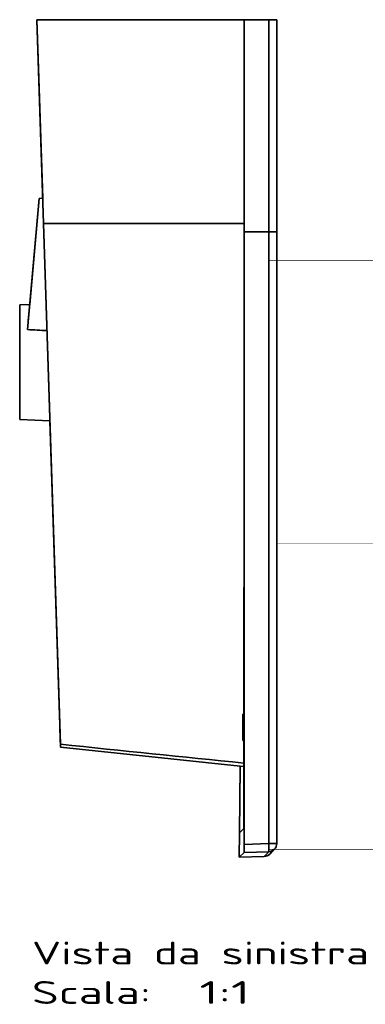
# Model space of a CAD drawing. Extents: x 290 to 1542, y 27 to 1315.
# Tile 3 of 4: x 1330 to 1542, y 27 to 631. Entities that reach past the tile are written whole.
import ezdxf
from ezdxf.enums import TextEntityAlignment as Align

# ---------------------------------------------------------------- set-up
doc = ezdxf.new("R2010")
doc.units = 0
doc.layers.get('0').update_dxf_attribs({"lineweight": 13})
doc.styles.get("Standard").update_dxf_attribs({"font": 'isocp.shx'})

# ---------------------------------------------------------------- blocks, each defined once
blk = doc.blocks.new('BLOCK90')
at = {"color": 7, "lineweight": 13}
for s, p, p2 in [('Vista da sinistra', (-150, -579.43), (56.45, -579.43)), ('Scala:', (-150, -603.61), (-77.14, -603.61)), ('  1:1', (-77.14, -603.61), (-16.41, -603.61))]:
    blk.add_text(s, height=14, dxfattribs=at).set_placement(p, p2, align=Align.FIT)
blk = doc.blocks.new('BLOCK91')
at = {"color": 7, "lineweight": 35}
for p, q in [((-146.02, -30), (-147, 0)), ((-147, 0), (-146.02, -30)), ((-20, 0), (-147, 0)), ((-147, 0), (-142.92, -125)), ((-143.43, -109.42), (-147, 0)), ((-147, 0), (-146.02, -30)), ((-20, 0), (-147, 0)), ((-20, 0), (-20, -130)), ((-20, -130), (-20, 0)), ((-4.83, -130), (-4.83, 0)), ((-4.83, 0), (-4.83, -130)), ((0, -130), (0, 0)), ((0, -130), (0, 0)), ((-142.92, -125), (-147, 0)), ((-146.02, -30), (-147, 0)), ((-146.02, -30), (-147, -0.05)), ((-20, -130), (-20, -16)), ((-142.92, -125.05), (-146.02, -30)), ((-146.02, -30), (-143.43, -109.42)), ((-146.02, -30), (-143.43, -109.42)), ((-145.67, -109.62), (-152.71, -190.05)), ((-145.67, -109.62), (-152.71, -190.05)), ((-151.36, -174.58), (-145.67, -109.62)), ((-151.3, -173.9), (-145.67, -109.62)), ((-132.51, -444.4), (-142.92, -125)), ((-20, -125), (-142.92, -125)), ((-142.92, -125), (-132.51, -444.4)), ((-142.92, -125), (-20, -125)), ((-132.9, -432.59), (-142.92, -125.05)), ((-157.5, -174.85), (-157.5, -245.15)), ((-157.5, -245.15), (-157.5, -174.85)), ((-157.5, -174.85), (-157.5, -245.15)), ((-157.5, -232.56), (-157.5, -187.44)), ((-157.5, -232.56), (-157.5, -187.44)), ((-138.98, -245.96), (-132.9, -432.59)), ((-138.98, -245.96), (-132.51, -444.4)), ((-138.98, -245.96), (-132.9, -432.59)), ((-22.38, -457.78), (-132.45, -446.21)), ((-132.45, -446.21), (-22.38, -457.78)), ((-20.21, -442), (-20.26, -495.97)), ((-20.21, -442), (-20.26, -495.97)), ((-22.38, -457.78), (-22.84, -498.7)), ((-22.38, -457.78), (-22.84, -498.7)), ((-22.38, -458.13), (-22.84, -498.7)), ((-22.38, -458.13), (-22.84, -498.7)), ((-22.38, -458.13), (-22.84, -498.7))]:
    blk.add_line(p, q, dxfattribs=at)
at = {"color": 7, "lineweight": 35, "ltscale": 0.4}
for p, q in [((-20, -16), (-20, 0)), ((-20, -16), (-20, 0)), ((-20.83, -442), (-20.76, -426)), ((-20.76, -426), (-20.83, -442)), ((-20.21, -442), (-20.19, -426))]:
    blk.add_line(p, q, dxfattribs=at)
at = {"color": 7, "lineweight": 35, "ltscale": 0.379362}
for p, q in [((-4.83, 0), (-20, 0)), ((-4.83, 0), (-20, 0)), ((-4.83, -130), (-20, -130)), ((-20, -130), (-4.83, -130))]:
    blk.add_line(p, q, dxfattribs=at)
at = {"color": 7, "lineweight": 35, "ltscale": 0.120638}
for p, q in [((-4.83, 0), (0, 0)), ((0, 0), (-4.83, 0)), ((0, -130), (-4.83, -130)), ((0, -130), (-4.83, -130))]:
    blk.add_line(p, q, dxfattribs=at)
at = {"color": 7, "lineweight": 35, "ltscale": 0.056218}
for p, q in [((-143.43, -109.42), (-145.67, -109.62)), ((-145.67, -109.62), (-143.43, -109.42))]:
    blk.add_line(p, q, dxfattribs=at)
at = {"color": 7, "lineweight": 35, "ltscale": 0.377538}
blk.add_line((0, -130), (0, -145.1), dxfattribs=at)
at = {"color": 7, "lineweight": 35, "ltscale": 0.371644}
blk.add_line((0, -130.24), (0, -145.1), dxfattribs=at)
at = {"color": 7, "lineweight": 35, "ltscale": 0.057802}
blk.add_line((0, -145.1), (0, -147.41), dxfattribs=at)
at = {"color": 7, "lineweight": 35, "ltscale": 0.057905}
blk.add_line((0, -145.1), (0, -147.42), dxfattribs=at)
at = {"color": 7, "lineweight": 35, "ltscale": 0.153736}
blk.add_line((-151.36, -174.58), (-157.5, -174.85), dxfattribs=at)
at = {"color": 7, "lineweight": 35, "ltscale": 0.110898}
blk.add_line((-151.3, -173.9), (-151.68, -178.32), dxfattribs=at)
at = {"color": 7, "lineweight": 35, "ltscale": 0.017104}
blk.add_line((-151.36, -174.58), (-151.3, -173.9), dxfattribs=at)
at = {"color": 7, "lineweight": 35, "ltscale": 0.015492}
blk.add_line((-151.35, -174.52), (-151.3, -173.9), dxfattribs=at)
at = {"color": 7, "lineweight": 35, "ltscale": 0.160092}
blk.add_line((-151.68, -178.32), (-152.24, -184.7), dxfattribs=at)
at = {"color": 7, "lineweight": 35, "ltscale": 0.463414}
blk.add_line((-138.98, -245.96), (-157.5, -245.15), dxfattribs=at)
blk.add_line((-138.98, -245.96), (-157.5, -245.15), dxfattribs=at)
at = {"color": 7, "lineweight": 35, "ltscale": 0.014321}
blk.add_line((-20.76, -426), (-20.19, -426), dxfattribs=at)
at = {"color": 7, "lineweight": 35, "ltscale": 0.014309}
blk.add_line((-20.19, -426), (-20.76, -426), dxfattribs=at)
blk.add_line((-20.19, -426), (-20.76, -426), dxfattribs=at)
at = {"color": 7, "lineweight": 35, "ltscale": 0.400002}
blk.add_line((-20.19, -426), (-20.21, -442), dxfattribs=at)
at = {"color": 7, "lineweight": 35, "ltscale": 0.040704}
for p, q in [((-132.84, -434.22), (-132.9, -432.59)), ((-132.9, -432.59), (-132.84, -434.22)), ((-132.84, -434.22), (-132.9, -432.59))]:
    blk.add_line(p, q, dxfattribs=at)
at = {"color": 7, "lineweight": 35, "ltscale": 0.3}
blk.add_line((-132.84, -434.22), (-132.45, -446.21), dxfattribs=at)
at = {"color": 7, "lineweight": 35, "ltscale": 0.045387}
blk.add_line((-132.45, -446.21), (-132.51, -444.4), dxfattribs=at)
blk.add_line((-132.45, -446.21), (-132.51, -444.4), dxfattribs=at)
blk.add_line((-132.45, -446.21), (-132.51, -444.4), dxfattribs=at)
at = {"color": 7, "lineweight": 35, "ltscale": 0.015572}
for p, q in [((-20.21, -442), (-20.83, -442)), ((-20.83, -442), (-20.21, -442))]:
    blk.add_line(p, q, dxfattribs=at)
at = {"color": 7, "lineweight": 35, "ltscale": 0.008801}
for p, q in [((-22.38, -457.78), (-22.38, -458.13)), ((-22.38, -457.78), (-22.38, -458.13)), ((-22.38, -458.13), (-22.38, -457.78)), ((-22.38, -458.13), (-22.38, -457.78))]:
    blk.add_line(p, q, dxfattribs=at)
at = {"color": 7, "lineweight": 35, "ltscale": 5.43207e-05}
blk.add_line((-22.38, -457.78), (-22.38, -457.78), dxfattribs=at)
at = {"color": 7, "lineweight": 35, "ltscale": 0.054153}
blk.add_line((-22.38, -457.78), (-20.22, -458.01), dxfattribs=at)
at = {"color": 7, "lineweight": 35, "ltscale": 7.31382e-05}
blk.add_line((-22.38, -457.78), (-22.38, -457.78), dxfattribs=at)
at = {"color": 7, "lineweight": 35, "ltscale": 0.374999}
blk.add_line((-23.01, -513.7), (-22.84, -498.7), dxfattribs=at)
at = {"color": 7, "lineweight": 35, "ltscale": 0.093772}
blk.add_line((-20.26, -495.97), (-22.84, -498.7), dxfattribs=at)
at = {"color": 7, "lineweight": 35, "ltscale": 0.093771}
blk.add_line((-20.26, -495.97), (-22.84, -498.7), dxfattribs=at)
at = {"color": 7, "lineweight": 35, "ltscale": 7.12126e-05}
blk.add_line((-22.84, -498.7), (-22.84, -498.7), dxfattribs=at)
at = {"color": 7, "lineweight": 35, "ltscale": 6.5483e-05}
blk.add_line((-22.84, -498.7), (-22.84, -498.7), dxfattribs=at)
at = {"color": 7, "lineweight": 35, "ltscale": 0.377006}
for p, q in [((-19.99, -505.78), (-4.92, -505.26)), ((-4.92, -505.26), (-19.99, -505.78))]:
    blk.add_line(p, q, dxfattribs=at)
at = {"color": 7, "lineweight": 35, "ltscale": 0.120615}
blk.add_line((-0.09, -505.27), (-4.92, -505.26), dxfattribs=at)
at = {"color": 7, "lineweight": 35, "ltscale": 0.120627}
blk.add_line((-0.09, -505.27), (-4.92, -505.26), dxfattribs=at)
at = {"color": 7, "lineweight": 35, "ltscale": 0.103255}
blk.add_line((-23.01, -513.7), (-20.09, -510.78), dxfattribs=at)
blk.add_line((-23.01, -513.7), (-20.09, -510.78), dxfattribs=at)
at = {"color": 7, "lineweight": 35, "ltscale": 0.381172}
blk.add_line((-23.01, -513.7), (-7.77, -513.17), dxfattribs=at)
at = {"color": 7, "lineweight": 35, "ltscale": 0.379404}
blk.add_line((-20.09, -510.78), (-4.92, -510.26), dxfattribs=at)
blk.add_line((-20.09, -510.78), (-4.92, -510.26), dxfattribs=at)
at = {"color": 7, "lineweight": 35, "ltscale": 0.101799}
blk.add_line((-4.92, -510.26), (-7.77, -513.17), dxfattribs=at)
at = {"color": 7, "lineweight": 35, "ltscale": 0.101798}
blk.add_line((-4.92, -510.26), (-7.77, -513.17), dxfattribs=at)
at = {"color": 7, "lineweight": 35, "ltscale": 0.101905}
blk.add_line((-4.38, -511.68), (-1.53, -508.77), dxfattribs=at)
at = {"color": 7, "lineweight": 35, "ltscale": 0.1015}
blk.add_line((-4.38, -511.68), (-1.54, -508.78), dxfattribs=at)
at = {"color": 7, "lineweight": 35}
for centre, radius, start, end in [((-404.39, -4971.63), 4788.2, 86.84407, 86.98699), ((-404.32, -4970.33), 4786.9, 86.84407, 86.98703), ((61362.74, 598055.8), 601651.19, 264.13350726, 264.14425709), ((61364, 598068.09), 601663.54, 264.13350741, 264.14425704), ((-143.29, -510.01), 138.45, 1.39785, 1.96548), ((-143.1, -510.01), 138.26, 1.40017, 1.96641), ((-5.09, -505.27), 5, 271.975, 0.00479), ((-5.09, -505.27), 5, 271.97503, 0.00475), ((-5.09, -505.26), 5, 315.44681, 359.97904), ((-7.95, -508.17), 5, 272.00019, 315.47494), ((-4.95, -510.23), 0.045, 314.5735, 349.67705)]:
    blk.add_arc(centre, radius, start, end, dxfattribs=at)
for points, degree, knots in [([(-20, -130), (-20, -147.7), (-20, -165.39), (-20.01, -183.26), (-20.02, -213.03), (-20.03, -242.78), (-20.04, -254.7), (-20.05, -272.63), (-20.06, -290.52), (-20.07, -295.93), (-20.08, -307.91), (-20.09, -319.9), (-20.09, -325.55), (-20.11, -349.25), (-20.13, -372.98), (-20.15, -390.72), (-20.17, -408.39), (-20.19, -426)], 5, [0, 0, 0, 0, 0, 0, 125.481036, 125.481036, 125.481036, 209.498305, 209.498305, 209.498305, 252.190084, 252.190084, 252.190084, 294.418844, 294.418844, 294.418844, 419.776326, 419.776326, 419.776326, 419.776326, 419.776326, 419.776326]), ([(-20, -130), (-20, -147.75), (-20, -165.51), (-20.01, -183.45), (-20.01, -207.3), (-20.03, -231.09), (-20.03, -237.04), (-20.03, -245.96), (-20.04, -254.87), (-20.04, -257.83), (-20.05, -263.9), (-20.05, -269.96), (-20.05, -272.32), (-20.05, -278.05), (-20.06, -283.77), (-20.06, -286.38), (-20.06, -291.67), (-20.07, -296.95), (-20.07, -299.63), (-20.07, -303.23), (-20.08, -306.84), (-20.08, -307.72), (-20.08, -310.37), (-20.08, -313.02), (-20.08, -314.78), (-20.1, -337.82), (-20.12, -360.94), (-20.14, -382.57), (-20.17, -404.03), (-20.19, -425.41), (-20.19, -425.61), (-20.19, -425.8), (-20.19, -426)], 5, [0, 0, 0, 0, 0, 0, 125.659328, 125.659328, 125.659328, 167.678094, 167.678094, 167.678094, 188.621562, 188.621562, 188.621562, 210.625449, 210.625449, 210.625449, 229.189133, 229.189133, 229.189133, 248.544219, 248.544219, 248.544219, 254.794008, 254.794008, 254.794008, 267.293563, 267.293563, 267.293563, 417.7754, 417.7754, 417.7754, 419.173255, 419.173255, 419.173255, 419.173255, 419.173255, 419.173255]), ([(-19.99, -505.78), (-19.99, -505.44), (-19.99, -505.09), (-19.99, -504.74), (-19.99, -504.04), (-19.99, -503.33), (-19.99, -502.97), (-19.99, -502.32), (-19.99, -501.69), (-19.99, -501.46), (-19.99, -494.79), (-19.99, -488.12), (-19.99, -481.74), (-19.99, -475.04), (-19.99, -468.34), (-19.99, -468.02), (-19.99, -467.37), (-19.99, -466.71), (-19.99, -466.38), (-19.99, -464.55), (-19.99, -462.66), (-19.99, -461.03), (-19.99, -458.11), (-19.99, -455.23), (-19.99, -453.91), (-19.99, -452.18), (-19.99, -450.48), (-19.99, -450.03), (-19.99, -446.06), (-19.99, -442.08), (-19.99, -438.56), (-19.99, -433.91), (-19.99, -429.25), (-19.99, -428.3), (-19.99, -423.88), (-19.99, -419.49), (-19.99, -416.26), (-19.99, -409.89), (-19.99, -403.5), (-19.99, -400.37), (-19.99, -395.65), (-19.99, -390.92), (-19.99, -390.32), (-19.99, -375.01), (-19.99, -359.67), (-20, -345.89), (-20, -332.04), (-20, -318.21), (-20, -318.12), (-20, -317.92), (-20, -317.72), (-20, -317.62), (-20, -317.2), (-20, -316.74), (-20, -316.35), (-20, -315.75), (-20, -315.16), (-20, -314.93), (-20, -314.58), (-20, -314.24), (-20, -314.12), (-20, -313.89), (-20, -313.66), (-20, -313.56), (-20, -312.58), (-20, -311.61), (-20, -310.74), (-20, -309.6), (-20, -308.45), (-20, -308.22), (-20, -307.4), (-20, -306.62), (-20, -306.16), (-20, -305.37), (-20, -304.56), (-20, -304.34), (-20, -286.47), (-20, -268.65), (-20, -251.13), (-20, -225.89), (-20, -200.61), (-20, -193.55), (-20, -176.25), (-20, -158.96), (-20, -149.3), (-20, -139.65), (-20, -130)], 5, [0, 0, 0, 0, 0, 0, 2.449463, 2.449463, 2.449463, 4.898926, 4.898926, 4.898926, 6.948456, 6.948456, 6.948456, 52.517941, 52.517941, 52.517941, 54.844105, 54.844105, 54.844105, 57.170269, 57.170269, 57.170269, 67.756006, 67.756006, 67.756006, 76.626207, 76.626207, 76.626207, 79.85062, 79.85062, 79.85062, 104.968857, 104.968857, 104.968857, 113.013467, 113.013467, 113.013467, 136.438785, 136.438785, 136.438785, 158.841068, 158.841068, 158.841068, 169.924547, 169.924547, 169.924547, 267.322417, 267.322417, 267.322417, 268.014238, 268.014238, 268.014238, 268.706058, 268.706058, 268.706058, 270.919285, 270.919285, 270.919285, 272.309586, 272.309586, 272.309586, 273.080507, 273.080507, 273.080507, 273.864, 273.864, 273.864, 280.014348, 280.014348, 280.014348, 281.975687, 281.975687, 281.975687, 285.855417, 285.855417, 285.855417, 287.842961, 287.842961, 287.842961, 412.867763, 412.867763, 412.867763, 466.919668, 466.919668, 466.919668, 535.355938, 535.355938, 535.355938, 535.355938, 535.355938, 535.355938]), ([(-19.99, -505.78), (-19.99, -505.45), (-19.99, -505.12), (-19.99, -504.79), (-19.99, -504.12), (-19.99, -503.44), (-19.99, -503.09), (-19.99, -502.53), (-19.99, -501.97), (-19.99, -501.74), (-19.99, -501.34), (-19.99, -500.93), (-19.99, -500.57), (-19.99, -494.2), (-19.99, -487.83), (-19.99, -481.64), (-19.99, -474.67), (-19.99, -467.7), (-19.99, -467.04), (-19.99, -465.22), (-19.99, -463.46), (-19.99, -462.5), (-19.99, -460.56), (-19.99, -458.69), (-19.99, -457.74), (-19.99, -455.81), (-19.99, -453.76), (-19.99, -452.72), (-19.99, -451.48), (-19.99, -450.22), (-19.99, -450.04), (-19.99, -446.58), (-19.99, -443.12), (-19.99, -439.84), (-19.99, -433.99), (-19.99, -428.14), (-19.99, -426.11), (-19.99, -418.46), (-19.99, -410.79), (-19.99, -405.64), (-19.99, -399.18), (-19.99, -392.72), (-19.99, -391.33), (-19.99, -375.95), (-19.99, -360.55), (-20, -346.53), (-20, -332.42), (-20, -318.32), (-20, -318.21), (-20, -317.87), (-20, -317.53), (-20, -317.29), (-20, -316.77), (-20, -316.23), (-20, -315.94), (-20, -315.46), (-20, -314.98), (-20, -314.79), (-20, -314.44), (-20, -314.11), (-20, -313.95), (-20, -313.65), (-20, -313.35), (-20, -313.21), (-20, -312.23), (-20, -311.25), (-20, -310.42), (-20, -309.36), (-20, -308.31), (-20, -308.09), (-20, -307.52), (-20, -306.92), (-20, -306.56), (-20, -305.97), (-20, -305.39), (-20, -305.16), (-20, -304.76), (-20, -304.37), (-20, -304.25), (-20, -303.92), (-20, -303.6), (-20, -303.45), (-20, -297.36), (-20, -291.27), (-20, -284.01), (-20, -265.4), (-20, -246.77), (-20, -234.06), (-20, -217.58), (-20, -201.11), (-20, -197.34), (-20, -181.61), (-20, -165.87), (-20, -153.91), (-20, -141.95), (-20, -130)], 5, [0, 0, 0, 0, 0, 0, 2.318237, 2.318237, 2.318237, 4.636474, 4.636474, 4.636474, 6.199044, 6.199044, 6.199044, 7.515287, 7.515287, 7.515287, 51.289061, 51.289061, 51.289061, 56.853402, 56.853402, 56.853402, 64.331661, 64.331661, 64.331661, 72.180609, 72.180609, 72.180609, 79.781363, 79.781363, 79.781363, 81.071011, 81.071011, 81.071011, 104.277331, 104.277331, 104.277331, 122.43508, 122.43508, 122.43508, 158.256008, 158.256008, 158.256008, 168.045554, 168.045554, 168.045554, 266.881697, 266.881697, 266.881697, 267.660222, 267.660222, 267.660222, 269.237884, 269.237884, 269.237884, 271.015037, 271.015037, 271.015037, 272.195554, 272.195554, 272.195554, 273.240998, 273.240998, 273.240998, 274.286442, 274.286442, 274.286442, 280.154354, 280.154354, 280.154354, 281.727122, 281.727122, 281.727122, 283.969386, 283.969386, 283.969386, 285.472153, 285.472153, 285.472153, 286.629293, 286.629293, 286.629293, 287.738464, 287.738464, 287.738464, 329.66102, 329.66102, 329.66102, 419.334883, 419.334883, 419.334883, 445.955138, 445.955138, 445.955138, 530.378701, 530.378701, 530.378701, 530.378701, 530.378701, 530.378701]), ([(-4.83, -130), (-4.83, -133.5), (-4.83, -136.99), (-4.83, -140.4), (-4.83, -144.13), (-4.83, -147.87), (-4.83, -148.32), (-4.83, -148.88), (-4.83, -149.45), (-4.83, -149.75), (-4.83, -151.24), (-4.83, -152.7), (-4.83, -153.84), (-4.83, -155.3), (-4.83, -156.8), (-4.83, -157.1), (-4.83, -157.66), (-4.83, -158.22), (-4.83, -158.7), (-4.83, -160.17), (-4.83, -161.64), (-4.83, -162.85), (-4.83, -164.66), (-4.83, -166.47), (-4.83, -167.08), (-4.83, -170.6), (-4.83, -174.11), (-4.83, -176.95), (-4.83, -181.98), (-4.83, -186.94), (-4.83, -189.11), (-4.83, -193.53), (-4.83, -198.06), (-4.83, -200.35), (-4.83, -203.81), (-4.83, -207.27), (-4.83, -211.14), (-4.83, -228.45), (-4.84, -245.77), (-4.84, -261.94), (-4.84, -278.23), (-4.85, -294.53), (-4.85, -294.68), (-4.85, -295.19), (-4.85, -295.72), (-4.85, -296.12), (-4.85, -296.82), (-4.85, -297.53), (-4.85, -297.84), (-4.85, -298.26), (-4.85, -298.66), (-4.85, -298.77), (-4.85, -298.98), (-4.85, -299.19), (-4.85, -299.3), (-4.85, -299.62), (-4.85, -299.94), (-4.85, -300.15), (-4.85, -303.4), (-4.85, -306.64), (-4.85, -309.57), (-4.85, -313.87), (-4.85, -318.2), (-4.86, -319.52), (-4.86, -320.9), (-4.86, -322.28), (-4.86, -322.33), (-4.86, -322.58), (-4.86, -322.83), (-4.86, -323.03), (-4.86, -323.49), (-4.86, -323.98), (-4.86, -324.25), (-4.86, -324.79), (-4.86, -325.32), (-4.86, -325.59), (-4.86, -326), (-4.86, -326.4), (-4.86, -326.54), (-4.86, -326.76), (-4.86, -326.97), (-4.86, -327.04), (-4.86, -338.35), (-4.86, -349.67), (-4.87, -361.13), (-4.87, -375.41), (-4.88, -389.66), (-4.88, -392.53), (-4.88, -398.5), (-4.88, -404.47), (-4.88, -407.45), (-4.89, -428.9), (-4.9, -450.32), (-4.91, -468.38), (-4.91, -486.8), (-4.92, -505.26)], 5, [0, 0, 0, 0, 0, 0, 24.656021, 24.656021, 24.656021, 26.535301, 26.535301, 26.535301, 28.666886, 28.666886, 28.666886, 37.193287, 37.193287, 37.193287, 39.324919, 39.324919, 39.324919, 41.156734, 41.156734, 41.156734, 49.68241, 49.68241, 49.68241, 53.945252, 53.945252, 53.945252, 74.4979, 74.4979, 74.4979, 90.903567, 90.903567, 90.903567, 107.223439, 107.223439, 107.223439, 115.259091, 115.259091, 115.259091, 229.272798, 229.272798, 229.272798, 230.309992, 230.309992, 230.309992, 232.867204, 232.867204, 232.867204, 234.923073, 234.923073, 234.923073, 235.673493, 235.673493, 235.673493, 236.423913, 236.423913, 236.423913, 237.924727, 237.924727, 237.924727, 259.38308, 259.38308, 259.38308, 268.752189, 268.752189, 268.752189, 269.126794, 269.126794, 269.126794, 270.454147, 270.454147, 270.454147, 272.088911, 272.088911, 272.088911, 273.712877, 273.712877, 273.712877, 274.72131, 274.72131, 274.72131, 275.225527, 275.225527, 275.225527, 354.45844, 354.45844, 354.45844, 375.60414, 375.60414, 375.60414, 396.565722, 396.565722, 396.565722, 526.960116, 526.960116, 526.960116, 526.960116, 526.960116, 526.960116]), ([(-4.83, -130), (-4.83, -131.55), (-4.83, -133.1), (-4.83, -134.64), (-4.83, -139.5), (-4.83, -144.32), (-4.83, -147.52), (-4.83, -151.96), (-4.83, -156.43), (-4.83, -157.54), (-4.83, -165.5), (-4.83, -173.47), (-4.83, -182.74), (-4.83, -209.87), (-4.84, -237.02), (-4.84, -257.38), (-4.84, -277.96), (-4.85, -298.55), (-4.85, -298.92), (-4.85, -302.34), (-4.85, -305.73), (-4.85, -308.59), (-4.85, -313.38), (-4.85, -318.23), (-4.86, -320.1), (-4.86, -322.71), (-4.86, -325.32), (-4.86, -326.42), (-4.86, -342.2), (-4.87, -358.01), (-4.87, -373.36), (-4.88, -392.28), (-4.88, -411.15), (-4.89, -414.7), (-4.89, -435.19), (-4.9, -455.63), (-4.91, -472.05), (-4.91, -488.63), (-4.92, -505.26)], 5, [0, 0, 0, 0, 0, 0, 10.930811, 10.930811, 10.930811, 34.568413, 34.568413, 34.568413, 42.404253, 42.404253, 42.404253, 90.74837, 90.74837, 90.74837, 233.699951, 233.699951, 233.699951, 236.321156, 236.321156, 236.321156, 257.847352, 257.847352, 257.847352, 271.198163, 271.198163, 271.198163, 276.258397, 276.258397, 276.258397, 382.493863, 382.493863, 382.493863, 409.530537, 409.530537, 409.530537, 527.26733, 527.26733, 527.26733, 527.26733, 527.26733, 527.26733]), ([(-0.09, -505.27), (-0.09, -492.52), (-0.08, -479.83), (-0.08, -467.25), (-0.07, -447.38), (-0.07, -427.47), (-0.06, -418.83), (-0.06, -406.69), (-0.05, -394.52), (-0.05, -389.47), (-0.05, -373.99), (-0.04, -358.46), (-0.04, -347.85), (-0.04, -337.27), (-0.03, -326.71), (-0.03, -326.63), (-0.03, -326.44), (-0.03, -326.25), (-0.03, -326.15), (-0.03, -325.81), (-0.03, -325.46), (-0.03, -325.21), (-0.03, -324.75), (-0.03, -324.28), (-0.03, -324.08), (-0.03, -323.66), (-0.03, -323.26), (-0.03, -323.06), (-0.03, -322.75), (-0.03, -322.46), (-0.03, -322.36), (-0.03, -322.2), (-0.03, -322.05), (-0.03, -321.99), (-0.03, -319.67), (-0.03, -317.36), (-0.03, -315.12), (-0.03, -310.61), (-0.03, -306.09), (-0.03, -303.82), (-0.03, -301.41), (-0.02, -299), (-0.02, -298.9), (-0.02, -298.67), (-0.02, -298.45), (-0.02, -298.33), (-0.02, -297.86), (-0.02, -297.36), (-0.02, -296.96), (-0.02, -296.32), (-0.02, -295.69), (-0.02, -295.44), (-0.02, -295.04), (-0.02, -294.65), (-0.02, -294.5), (-0.02, -271.66), (-0.01, -248.83), (-0.01, -225.88), (0, -198.75), (0, -171.64), (0, -167.31), (0, -162.68), (0, -158.04), (0, -157.6), (0, -156.97), (0, -156.34), (0, -156.02), (0, -154.77), (0, -153.56), (0, -152.72), (0, -151.37), (0, -149.99), (0, -149.53), (0, -146.29), (0, -143.07), (0, -140.44), (0, -136.72), (0, -132.97), (0, -131.98), (0, -130.99), (0, -130)], 5, [0, 0, 0, 0, 0, 0, 90.720793, 90.720793, 90.720793, 141.561747, 141.561747, 141.561747, 176.911876, 176.911876, 176.911876, 251.03888, 251.03888, 251.03888, 251.705328, 251.705328, 251.705328, 252.350719, 252.350719, 252.350719, 253.82695, 253.82695, 253.82695, 255.029615, 255.029615, 255.029615, 256.229254, 256.229254, 256.229254, 256.960004, 256.960004, 256.960004, 257.32538, 257.32538, 257.32538, 273.428188, 273.428188, 273.428188, 289.780921, 289.780921, 289.780921, 290.578692, 290.578692, 290.578692, 291.358129, 291.358129, 291.358129, 293.813285, 293.813285, 293.813285, 295.430946, 295.430946, 295.430946, 296.553421, 296.553421, 296.553421, 457.798345, 457.798345, 457.798345, 488.468993, 488.468993, 488.468993, 490.596043, 490.596043, 490.596043, 492.932201, 492.932201, 492.932201, 499.591682, 499.591682, 499.591682, 502.881144, 502.881144, 502.881144, 522.60782, 522.60782, 522.60782, 529.620124, 529.620124, 529.620124, 529.620124, 529.620124, 529.620124]), ([(0, -130), (0, -131.55), (0, -133.1), (0, -134.64), (0, -139.5), (0, -144.32), (0, -147.52), (0, -151.96), (0, -156.43), (0, -157.54), (0, -165.5), (0, -173.47), (0, -182.74), (-0.01, -209.88), (-0.01, -237.02), (-0.01, -257.39), (-0.02, -277.96), (-0.02, -298.56), (-0.02, -298.93), (-0.03, -302.34), (-0.03, -305.72), (-0.03, -308.58), (-0.03, -313.37), (-0.03, -318.21), (-0.03, -320.08), (-0.03, -322.69), (-0.03, -325.31), (-0.03, -326.4), (-0.04, -342.19), (-0.04, -358.01), (-0.05, -373.38), (-0.05, -392.3), (-0.06, -411.18), (-0.06, -414.73), (-0.07, -435.21), (-0.08, -455.65), (-0.08, -472.06), (-0.09, -488.64), (-0.09, -505.27)], 5, [0, 0, 0, 0, 0, 0, 10.931917, 10.931917, 10.931917, 34.569743, 34.569743, 34.569743, 42.405659, 42.405659, 42.405659, 90.747882, 90.747882, 90.747882, 233.703267, 233.703267, 233.703267, 236.324479, 236.324479, 236.324479, 257.807324, 257.807324, 257.807324, 271.161089, 271.161089, 271.161089, 276.250156, 276.250156, 276.250156, 382.553984, 382.553984, 382.553984, 409.588359, 409.588359, 409.588359, 527.28233, 527.28233, 527.28233, 527.28233, 527.28233, 527.28233]), ([(0, -130), (0, -135.14), (0, -145.48), (0, -161.06), (0, -176.74), (0, -192.47), (-0.01, -208.21), (-0.01, -223.94), (-0.01, -239.66), (-0.01, -255.36), (-0.02, -271.03), (-0.02, -286.68), (-0.03, -302.12), (-0.03, -317.55), (-0.03, -333.03), (-0.04, -348.75), (-0.04, -364.53), (-0.05, -380.31), (-0.05, -396.06), (-0.06, -411.75), (-0.06, -427.41), (-0.07, -443.02), (-0.08, -458.59), (-0.08, -474.14), (-0.09, -489.7), (-0.09, -500.07), (-0.09, -505.27)], 3, [0, 0, 0, 0, 15.417351, 31.014196, 46.739783, 62.471026, 78.206381, 93.940879, 109.664131, 125.365347, 141.038491, 156.687417, 172.309167, 187.35917, 202.977826, 218.738976, 234.534734, 250.325546, 266.072966, 281.767509, 297.41967, 313.028608, 328.599166, 344.14485, 359.689121, 375.266697, 375.266697, 375.266697, 375.266697]), ([(0, -130.04), (0, -132.33), (0, -134.61), (0, -136.87), (0, -141.39), (0, -145.9), (0, -148.15), (0, -151.17), (0, -154.2), (0, -154.81), (0, -156.98), (0, -159.14), (0, -160.56), (0, -170.02), (0, -179.48), (0, -190.82), (-0.01, -216.46), (-0.01, -242.1), (-0.01, -259.73), (-0.02, -278.03), (-0.02, -296.33), (-0.02, -297.49), (-0.02, -299.72), (-0.03, -301.95), (-0.03, -303.42), (-0.03, -307.68), (-0.03, -311.87), (-0.03, -314.52), (-0.03, -318.08), (-0.03, -321.68), (-0.03, -322.47), (-0.03, -323.96), (-0.03, -325.45), (-0.03, -326.64), (-0.04, -342.37), (-0.04, -358.12), (-0.05, -373.45), (-0.05, -392.33), (-0.06, -411.18), (-0.06, -414.73), (-0.07, -435.21), (-0.08, -455.65), (-0.08, -472.06), (-0.09, -488.64), (-0.09, -505.27)], 5, [0, 0, 0, 0, 0, 0, 16.13546, 16.13546, 16.13546, 32.333518, 32.333518, 32.333518, 37.528167, 37.528167, 37.528167, 47.575898, 47.575898, 47.575898, 104.239211, 104.239211, 104.239211, 228.290286, 228.290286, 228.290286, 233.612953, 233.612953, 233.612953, 244.09423, 244.09423, 244.09423, 264.080543, 264.080543, 264.080543, 269.673578, 269.673578, 269.673578, 274.562364, 274.562364, 274.562364, 380.602435, 380.602435, 380.602435, 407.634258, 407.634258, 407.634258, 525.33789, 525.33789, 525.33789, 525.33789, 525.33789, 525.33789]), ([(0, -130.04), (0, -135.4), (0, -146.19), (0, -162.45), (0, -178.83), (0, -195.24), (-0.01, -211.66), (-0.01, -228.07), (-0.01, -244.46), (-0.01, -260.84), (-0.02, -277.2), (-0.02, -293.43), (-0.03, -309.52), (-0.03, -325.63), (-0.04, -341.91), (-0.04, -358.37), (-0.05, -374.84), (-0.05, -391.28), (-0.06, -407.67), (-0.06, -424.02), (-0.07, -440.31), (-0.08, -456.57), (-0.08, -472.8), (-0.09, -489.03), (-0.09, -499.85), (-0.09, -505.27)], 3, [0, 0, 0, 0, 16.082292, 32.369374, 48.786646, 65.200915, 81.619362, 98.033953, 114.433025, 130.805435, 147.149376, 163.523879, 179.487538, 195.419921, 211.849099, 228.327536, 244.813987, 261.260736, 277.650198, 293.991878, 310.285893, 326.536249, 342.75728, 358.975369, 375.227052, 375.227052, 375.227052, 375.227052]), ([(0, -130.04), (0, -132.05), (0, -134.06), (0, -136.05), (0, -139.48), (0, -142.92), (0, -144.37), (0, -146.19), (0, -148.01), (0, -148.37), (0, -149.08), (0, -149.79), (0, -150.15), (0, -151.28), (0, -152.38), (0, -153.12), (0, -154.53), (0, -155.97), (0, -156.64), (0, -174.35), (0, -192.07), (-0.01, -209.11), (-0.01, -236.36), (-0.02, -263.53), (-0.02, -273.71), (-0.02, -283.97), (-0.02, -294.23), (-0.02, -294.31), (-0.02, -294.47), (-0.02, -294.63), (-0.02, -294.72), (-0.02, -295.11), (-0.02, -295.52), (-0.02, -295.86), (-0.02, -296.63), (-0.02, -297.4), (-0.02, -297.85), (-0.02, -298.34), (-0.02, -298.82), (-0.02, -298.9), (-0.02, -299.07), (-0.02, -299.23), (-0.02, -299.32), (-0.03, -303.65), (-0.03, -307.96), (-0.03, -311.93), (-0.03, -316.47), (-0.03, -321.04), (-0.03, -321.37), (-0.03, -321.75), (-0.03, -322.13), (-0.03, -322.18), (-0.03, -322.33), (-0.03, -322.48), (-0.03, -322.58), (-0.03, -322.94), (-0.03, -323.33), (-0.03, -323.63), (-0.03, -324.31), (-0.03, -324.99), (-0.03, -325.4), (-0.03, -325.9), (-0.03, -326.36), (-0.03, -326.47), (-0.03, -326.67), (-0.03, -326.87), (-0.03, -327.03), (-0.04, -339.74), (-0.04, -352.48), (-0.04, -365.37), (-0.05, -381.22), (-0.05, -397.03), (-0.06, -400.4), (-0.06, -406.79), (-0.06, -413.17), (-0.06, -416.49), (-0.07, -436.28), (-0.08, -456.02), (-0.08, -472.24), (-0.09, -488.71), (-0.09, -505.27)], 5, [0, 0, 0, 0, 0, 0, 14.264379, 14.264379, 14.264379, 24.698393, 24.698393, 24.698393, 27.236999, 27.236999, 27.236999, 29.775605, 29.775605, 29.775605, 35.375641, 35.375641, 35.375641, 40.274762, 40.274762, 40.274762, 160.798617, 160.798617, 160.798617, 233.136894, 233.136894, 233.136894, 233.718601, 233.718601, 233.718601, 234.300307, 234.300307, 234.300307, 236.483689, 236.483689, 236.483689, 239.20918, 239.20918, 239.20918, 239.801434, 239.801434, 239.801434, 240.393688, 240.393688, 240.393688, 270.578683, 270.578683, 270.578683, 272.927151, 272.927151, 272.927151, 273.270078, 273.270078, 273.270078, 273.955931, 273.955931, 273.955931, 275.649779, 275.649779, 275.649779, 277.88875, 277.88875, 277.88875, 278.642862, 278.642862, 278.642862, 279.296723, 279.296723, 279.296723, 368.662439, 368.662439, 368.662439, 391.269287, 391.269287, 391.269287, 413.958303, 413.958303, 413.958303, 531.816455, 531.816455, 531.816455, 531.816455, 531.816455, 531.816455]), ([(-20.09, -510.78), (-20.08, -510.77), (-20.07, -510.7), (-20.06, -510.56), (-20.03, -509.96), (-20.01, -508.95), (-20, -508.17), (-19.99, -507.21), (-19.99, -506.24), (-19.99, -506.09), (-19.99, -505.93), (-19.99, -505.78)], 5, [0, 0, 0, 0, 0, 0, 2.518448, 2.518448, 2.518448, 8.369954, 8.369954, 8.369954, 9.463001, 9.463001, 9.463001, 9.463001, 9.463001, 9.463001]), ([(-20.09, -510.78), (-20.08, -510.77), (-20.07, -510.7), (-20.06, -510.56), (-20.03, -509.96), (-20.01, -508.95), (-20, -508.17), (-19.99, -507.22), (-19.99, -506.24), (-19.99, -506.09), (-19.99, -505.94), (-19.99, -505.78)], 5, [0, 0, 0, 0, 0, 0, 2.535892, 2.535892, 2.535892, 8.404591, 8.404591, 8.404591, 9.503558, 9.503558, 9.503558, 9.503558, 9.503558, 9.503558]), ([(-4.92, -505.26), (-4.88, -506.27), (-4.86, -507.27), (-4.84, -508.26), (-4.84, -509.41), (-4.88, -510.04), (-4.89, -510.15), (-4.9, -510.23), (-4.91, -510.26), (-4.91, -510.26), (-4.92, -510.26), (-4.92, -510.26)], 5, [0, 0, 0, 0, 0, 0, 7.14885, 7.14885, 7.14885, 9.191522, 9.191522, 9.191522, 9.47976, 9.47976, 9.47976, 9.47976, 9.47976, 9.47976]), ([(-4.92, -505.27), (-4.92, -505.27), (-4.92, -505.27), (-4.92, -505.27), (-4.92, -505.27), (-4.92, -505.27), (-4.92, -505.27), (-4.92, -505.27), (-4.92, -505.28), (-4.92, -505.28), (-4.92, -505.28), (-4.92, -505.29), (-4.92, -505.29), (-4.92, -505.3), (-4.92, -505.32), (-4.92, -505.33), (-4.92, -505.34), (-4.92, -505.36), (-4.91, -505.38), (-4.91, -505.41), (-4.91, -505.44), (-4.91, -505.46), (-4.91, -505.51), (-4.91, -505.56), (-4.91, -505.59), (-4.91, -505.67), (-4.9, -505.74), (-4.9, -505.78), (-4.9, -505.85), (-4.9, -505.92), (-4.9, -505.94), (-4.9, -505.99), (-4.89, -506.04), (-4.89, -506.06), (-4.89, -506.12), (-4.89, -506.18), (-4.89, -506.21), (-4.89, -506.28), (-4.89, -506.35), (-4.88, -506.39), (-4.88, -506.46), (-4.88, -506.53), (-4.88, -506.55), (-4.88, -506.6), (-4.88, -506.66), (-4.88, -506.67), (-4.88, -506.71), (-4.88, -506.74), (-4.88, -506.76), (-4.87, -506.8), (-4.87, -506.84), (-4.87, -506.87), (-4.87, -506.92), (-4.87, -506.97), (-4.87, -506.99), (-4.87, -507.06), (-4.87, -507.14), (-4.87, -507.21), (-4.86, -507.29), (-4.86, -507.37), (-4.86, -507.39), (-4.86, -507.44), (-4.86, -507.49), (-4.86, -507.51), (-4.86, -507.78), (-4.85, -508.03), (-4.85, -508.22), (-4.85, -508.47), (-4.85, -508.72), (-4.85, -508.75), (-4.85, -508.83), (-4.85, -508.9), (-4.85, -508.94), (-4.85, -508.99), (-4.85, -509.04), (-4.85, -509.06), (-4.85, -509.09), (-4.85, -509.13), (-4.85, -509.14), (-4.85, -509.5), (-4.86, -509.81), (-4.87, -510.04), (-4.89, -510.21), (-4.91, -510.25), (-4.91, -510.26), (-4.92, -510.26), (-4.92, -510.26)], 5, [0, 0, 0, 0, 0, 0, 0.8985, 0.8985, 0.8985, 2.610907, 2.610907, 2.610907, 3.060194, 3.060194, 3.060194, 3.362376, 3.362376, 3.362376, 3.463365, 3.463365, 3.463365, 3.600122, 3.600122, 3.600122, 3.736879, 3.736879, 3.736879, 4.02196, 4.02196, 4.02196, 4.420636, 4.420636, 4.420636, 4.616208, 4.616208, 4.616208, 4.811781, 4.811781, 4.811781, 5.102642, 5.102642, 5.102642, 5.393504, 5.393504, 5.393504, 5.704268, 5.704268, 5.704268, 5.849702, 5.849702, 5.849702, 5.995136, 5.995136, 5.995136, 6.203977, 6.203977, 6.203977, 6.412819, 6.412819, 6.412819, 6.821399, 6.821399, 6.821399, 7.030222, 7.030222, 7.030222, 7.239045, 7.239045, 7.239045, 9.346953, 9.346953, 9.346953, 9.73565, 9.73565, 9.73565, 10.124346, 10.124346, 10.124346, 10.318682, 10.318682, 10.318682, 10.513017, 10.513017, 10.513017, 14.413001, 14.413001, 14.413001, 14.848742, 14.848742, 14.848742, 14.848742, 14.848742, 14.848742])]:
    blk.add_open_spline(points, degree=degree, knots=knots, dxfattribs=at)

msp = doc.modelspace()

# ---------------------------------------------------------------- block references
at = {"lineweight": 0}
for name in ['BLOCK91', 'BLOCK90']:
    msp.add_blockref(name, (1487.58, 631.02), dxfattribs=at)

doc.saveas('drawing.dxf')
